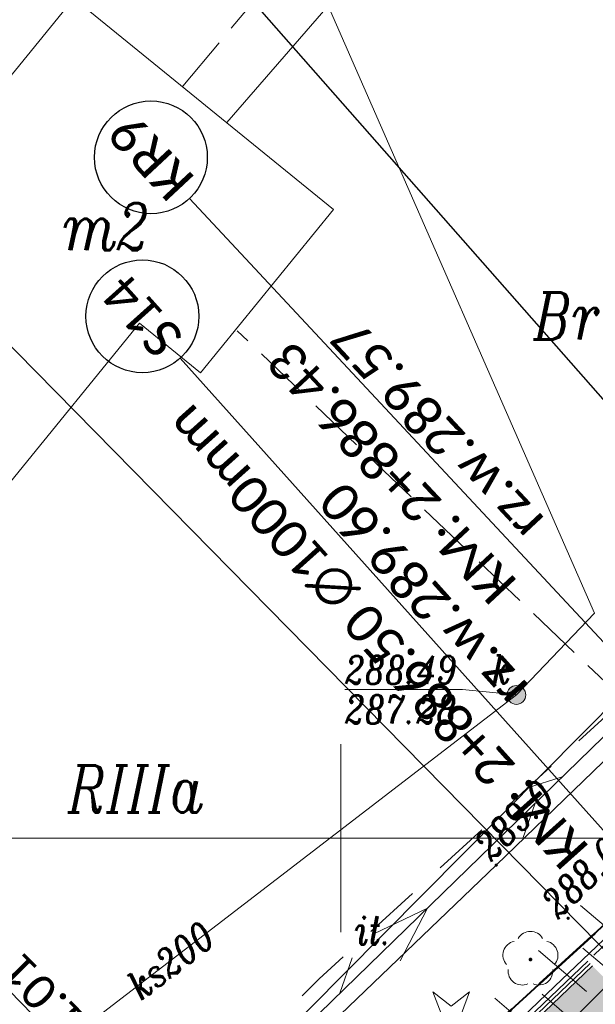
# Model space of a CAD drawing. Header units: metres. Extents: x -1 to 7476305, y 0 to 5497191.
# Tile 31 of 115: x 7474991 to 7475007, y 5496746 to 5496772. Entities that reach past the tile are written whole.
import ezdxf
from ezdxf.enums import TextEntityAlignment as Align

# ---------------------------------------------------------------- set-up
doc = ezdxf.new("R2010")
doc.units = ezdxf.units.M
for name, pattern in [('420-500', [1.5, 1, -0.5]), ('EGBK02-500', [2, 1.5, -0.5]), ('EGBO02-500', [2.5, 1.5, -1]), ('Krawedz', [0.75, 0.5, -0.25])]:
    doc.linetypes.add(name, pattern=pattern)
for name, color, linetype, lineweight, true_color in [('BUBZ01_1', 7, 'Continuous', 5, 0x0a0909), ('EGBB01', 7, 'Continuous', 5, 0x0a0909), ('EGBD03', 7, 'Continuous', 5, 0x0a0909), ('EGBK02', 7, 'Continuous', 5, 0x0a0909), ('EGBO02', 7, 'Continuous', 5, 0x0a0909), ('KTOK05_01', 7, 'Continuous', 5, 0x0a0909), ('OBOP01_01', 7, 'Continuous', 5, 0x0a0909), ('OBOP02_01', 7, 'Continuous', 5, 0x0a0909), ('OBOP05_02', 7, 'Continuous', 5, 0x0a0909), ('RTPW01', 7, 'Continuous', 5, 0x0a0909), ('suepnn', 7, 'Continuous', 5, 0x0a0909), ('SUPK_01', 7, 'Continuous', 5, 0x0a0909), ('sutp', 7, 'Continuous', 5, 0x0a0909), ('SUUS15_05_K', 7, 'Continuous', 5, 0x0a0909), ('Warstwa 1', 7, 'Continuous', 5, 0x0a0909)]:
    doc.layers.add(name, color=color, linetype=linetype, lineweight=lineweight, true_color=true_color)
for name, color, linetype in [('C-DROGI-KORYTARZE', 7, 'Continuous'), ('C-DROGI-PRZEKROJE', 7, 'Continuous'), ('C-DROGI-SYTUACJA-ETYKIETY', 7, 'Continuous'), ('C-SIECI-RURY', 150, 'Continuous'), ('C-SIECI-STRUKTURY-ETYKIETY', 154, 'Continuous'), ('D_ naprawakonstrukcji', 7, 'Continuous'), ('D_Granice pasa drogowego', 30, '420-500'), ('D_Linia charakterystyczna', 10, 'Continuous'), ('D_wymiary', 7, 'Continuous')]:
    doc.layers.add(name, color=color, linetype=linetype)
doc.layers.add('S-1_proj_obnizenia', color=7, linetype='Krawedz', lineweight=30)
doc.layers.add('S-5_opis_poprzeczka', color=7, linetype='Continuous', lineweight=25)
doc.styles.add('! rom po 1.8mm', font='calibri.ttf', dxfattribs={"height": 0.9})
doc.styles.add('KAMIL', font='calibri.ttf', dxfattribs={"height": 0.75})
doc.styles.add('romans_pochyl', font='calibri.ttf', dxfattribs={"height": 0.75})
doc.styles.add('Style-ITALIC_1250', font='ITALIC_1250.shx')
doc.linetypes.add('KTOK05_01-500', pattern='A,3.75,[13,dgnlstyle-rozp_2015.shx,S=0.002778,R=0,X=0,Y=0],3.75', length=7.5)
doc.linetypes.add('OGRODZENIE1', pattern='A,6.35,-2.54,[133,ltypeshp.shx,S=2.54,R=0,X=-2.54,Y=0],-2.54,25.4', length=36.83)
doc.dimstyles.new('! 500', dxfattribs={"dimscale": 5, "dimtxt": 0.9, "dimasz": 0.18, "dimexe": 0.08, "dimexo": 0.04, "dimgap": 0.07, "dimtad": 1, "dimzin": 1, "dimtxsty": '! rom po 1.8mm', "dimcen": 0.09, "dimclrd": 256, "dimclre": 256, "dimclrt": 256, "dimazin": 1, "dimtfac": 1, "dimtix": 1, "dimtmove": 1, "dimatfit": 1, "dimfxl": 0.2, "dimlwd": -1, "dimlwe": -1, "dimarcsym": 0})

# ---------------------------------------------------------------- blocks, each defined once
blk = doc.blocks.new('*D90')
at = {"layer": 'D_wymiary', "transparency": 16777216}
for p, q in [((7474992.969, 5496777.585), (7475002.287, 5496785.782)), ((7475023.48, 5496761.689), (7475002.26, 5496785.812)), ((7475002.354, 5496785.841), (7475002.422, 5496785.9)), ((7474992.901, 5496777.526), (7474992.834, 5496777.466)), ((7475014.162, 5496753.492), (7474992.942, 5496777.615))]:
    blk.add_line(p, q, dxfattribs=at)
at = {"layer": 'D_wymiary', "lineweight": 30, "transparency": 16777216}
for points in [[(7475002.344, 5496785.852), (7475002.364, 5496785.83), (7475002.287, 5496785.782)], [(7474992.891, 5496777.537), (7474992.911, 5496777.515), (7474992.969, 5496777.585)]]:
    blk.add_solid(points, dxfattribs=at)
at = {"layer": 'Defpoints', "color": 0, "lineweight": 30, "transparency": 16777216}
for p in [(7475002.287, 5496785.782), (7475023.493, 5496761.674, 289.741), (7475014.175, 5496753.477, 289.721)]:
    blk.add_point(p, dxfattribs=at)
at = {"layer": 'D_wymiary', "lineweight": 30, "transparency": 16777216, "insert": (7474996.722, 5496782.714), "char_height": 0.9, "attachment_point": 5, "rotation": 41.3362, "style": '! rom po 1.8mm'}
blk.add_mtext('proj. umocnienie płytami ażurowymi gr.10cm \\P12,41m', dxfattribs=at)
blk = doc.blocks.new('*D105')
at = {"layer": 'D_wymiary', "transparency": 16777216}
for p, q in [((7474965.013, 5496751.1), (7474975.81, 5496761.661)), ((7474998.35, 5496738.619), (7474975.782, 5496761.69)), ((7474975.874, 5496761.724), (7474975.938, 5496761.787)), ((7474964.948, 5496751.037), (7474964.884, 5496750.974)), ((7474987.553, 5496728.057), (7474964.985, 5496751.129))]:
    blk.add_line(p, q, dxfattribs=at)
at = {"layer": 'D_wymiary', "lineweight": 30, "transparency": 16777216}
for points in [[(7474975.863, 5496761.735), (7474975.884, 5496761.714), (7474975.81, 5496761.661)], [(7474964.938, 5496751.048), (7474964.959, 5496751.026), (7474965.013, 5496751.1)]]:
    blk.add_solid(points, dxfattribs=at)
at = {"layer": 'Defpoints', "color": 0, "lineweight": 30, "transparency": 16777216}
for p in [(7474975.81, 5496761.661), (7474998.364, 5496738.604, 579.352), (7474987.567, 5496728.043, 579.349)]:
    blk.add_point(p, dxfattribs=at)
at = {"layer": 'D_wymiary', "lineweight": 30, "transparency": 16777216, "insert": (7474969.452, 5496757.362), "char_height": 0.9, "attachment_point": 5, "rotation": 44.3685, "style": '! rom po 1.8mm'}
blk.add_mtext('proj. umocnienie płytami ażurowymi1,20x 0,10cm \\P15,10m', dxfattribs=at)
blk = doc.blocks.new('SUUS15_05_K')
at = {"layer": 'SUUS15_05_K', "linetype": 'Continuous', "lineweight": 13, "true_color": 0x7a7a7a}
h = blk.add_hatch(color=8, dxfattribs=at)
edge = h.paths.add_edge_path()
edge.add_arc((0, 0), 0.25, 0, 360)
at = {"layer": 'SUUS15_05_K', "color": 36, "linetype": 'Continuous', "lineweight": 13, "true_color": 0x803300}
blk.add_circle((0, 0), 0.25, dxfattribs=at)
blk = doc.blocks.new('RTPW01')
at = {"layer": 'RTPW01', "linetype": 'Continuous', "lineweight": 13, "true_color": 0x0a0909}
h = blk.add_hatch(color=18, dxfattribs=at)
edge = h.paths.add_edge_path()
edge.add_arc((0, 0), 0.045, 0, 360)
blk = doc.blocks.new('MDCP_klauzula')
at = {"layer": 'OBOP02_01', "linetype": 'Continuous', "lineweight": 13}
h = blk.add_hatch(color=252, dxfattribs=at)
edge = h.paths.add_edge_path()
edge.add_arc((7475005.038, 5496746.771), 0.05, 0, 360)
at = {"layer": 'BUBZ01_1', "color": 252, "linetype": 'Continuous', "lineweight": 18}
for p, q in [((7475006.367, 5496748.209), (7475007.592, 5496747.166)), ((7475005.249, 5496747.009), (7475006.53, 5496745.918)), ((7475006.432, 5496747.077), (7475007.061, 5496746.542)), ((7475004.089, 5496745.747), (7475005.419, 5496744.614)), ((7475005.346, 5496745.85), (7475005.999, 5496745.294))]:
    blk.add_line(p, q, dxfattribs=at)
at = {"layer": 'EGBB01', "color": 252, "linetype": 'Continuous', "lineweight": 18, "flags": 128}
blk.add_lwpolyline([(7474999.801, 5496766.714), (7474992.901, 5496772.33), (7474989.366, 5496767.987), (7474990.657, 5496766.936), (7474987.222, 5496762.715), (7474991.211, 5496759.468), (7474994.646, 5496763.69), (7474996.266, 5496762.371), (7474999.801, 5496766.714)], close=True, dxfattribs=at)
at = {"layer": 'EGBD03', "color": 96, "linetype": 'Continuous', "lineweight": 30, "flags": 128}
blk.add_lwpolyline([(7475010.69, 5496751.07), (7474993.36, 5496735.227), (7474992.028, 5496736.214), (7474970.986, 5496753.665)], dxfattribs=at)
at = {"layer": 'EGBK02', "color": 252, "linetype": 'EGBK02-500', "lineweight": 18}
for p, q in [((7474995.8, 5496769.994), (7475011.078, 5496788.263)), ((7475010.545, 5496750.79), (7474997.24, 5496763.484))]:
    blk.add_line(p, q, dxfattribs=at)
at = {"layer": 'EGBO02', "color": 252, "linetype": 'EGBO02-500', "lineweight": 18, "flags": 128}
blk.add_lwpolyline([(7474912.596, 5496658.952), (7474940.276, 5496686.459), (7474968.571, 5496715.765), (7474999.422, 5496746.255), (7475028.237, 5496772.674), (7475043.438, 5496787.327), (7475072.159, 5496810.289), (7475094.114, 5496826.623), (7475118.388, 5496845.324), (7475126.952, 5496853.278), (7475138.024, 5496865.445)], dxfattribs=at)
at = {"layer": 'KTOK05_01', "color": 252, "linetype": 'KTOK05_01-500', "lineweight": 18, "flags": 128}
blk.add_lwpolyline([(7475011.983, 5496762.68), (7475014.445, 5496759.242), (7475004.127, 5496749.281), (7474991.276, 5496736.952)], dxfattribs=at)
at = {"layer": 'OBOP01_01', "color": 252, "linetype": 'Continuous', "lineweight": 13, "flags": 128}
blk.add_lwpolyline([(7475002.933, 5496744.416), (7475002.766, 5496745.015), (7475002.145, 5496744.989), (7475002.662, 5496745.333), (7475002.446, 5496745.916), (7475002.933, 5496745.53), (7475003.42, 5496745.916), (7475003.204, 5496745.333), (7475003.721, 5496744.989), (7475003.1, 5496745.015), (7475002.933, 5496744.416)], close=True, dxfattribs=at)
at = {"layer": 'OBOP02_01', "color": 252, "linetype": 'Continuous', "lineweight": 13}
for centre, start, end in [((7475005.038, 5496747.146), 30.1471, 149.8529), ((7475004.681, 5496746.887), 102.1471, 221.8529), ((7475005.395, 5496746.887), 318.1471, 77.8529), ((7475004.818, 5496746.468), 174.1472, 293.8529), ((7475005.258, 5496746.468), 246.1471, 5.8529)]:
    blk.add_arc(centre, 0.375, start, end, dxfattribs=at)
at = {"layer": 'OBOP05_02', "color": 252, "linetype": 'Continuous', "lineweight": 18, "flags": 128}
blk.add_lwpolyline([(7475013.783, 5496760.21), (7475000.089, 5496746.394), (7474994.844, 5496741.103), (7474991.539, 5496737.768)], dxfattribs=at)
at = {"layer": 'suepnn', "color": 1, "linetype": 'Continuous', "lineweight": 13, "true_color": 0xfa0000, "flags": 128}
for points in [[(7475081.717, 5496811.662), (7475054.165, 5496792.708), (7475024.373, 5496769.616), (7474991.547, 5496737.68)], [(7475000.875, 5496747.452), (7475002.298, 5496748.14), (7475001.572, 5496746.735)]]:
    blk.add_lwpolyline(points, dxfattribs=at)
at = {"layer": 'SUPK_01', "color": 36, "linetype": 'Continuous', "lineweight": 13, "true_color": 0x803300, "flags": 128}
blk.add_lwpolyline([(7474983.923, 5496737.877), (7475004.663, 5496753.805), (7475006.742, 5496755.979), (7474999.66, 5496772.121), (7474996.968, 5496769.02)], dxfattribs=at)
at = {"layer": 'sutp', "color": 30, "linetype": 'Continuous', "lineweight": 13, "true_color": 0xff9100}
for p, q in [((7475005.882, 5496751.626), (7475004.929, 5496751.323)), ((7475005.165, 5496750.929), (7475004.836, 5496749.985)), ((7474999.969, 5496745.874), (7475000.298, 5496746.818))]:
    blk.add_line(p, q, dxfattribs=at)
at = {"layer": 'sutp', "color": 30, "linetype": 'Continuous', "lineweight": 13, "true_color": 0xff9100, "flags": 128}
blk.add_lwpolyline([(7474960.912, 5496707.559), (7474991.547, 5496737.68), (7475024.373, 5496769.616)], dxfattribs=at)
at = {"layer": 'SUUS15_05_K', "color": 252, "linetype": 'Continuous', "lineweight": 18, "flags": 128}
blk.add_lwpolyline([(7475004.663, 5496753.805), (7475003.234, 5496753.949), (7475003.084, 5496753.949)], dxfattribs=at)
at = {"layer": 'Warstwa 1', "color": 252, "linetype": 'Continuous', "lineweight": 18}
for p, q in [((7475000, 5496752.5), (7475000, 5496750)), ((7475103.611, 5496750), (7474923.763, 5496750)), ((7475000, 5496750), (7475000, 5496747.5))]:
    blk.add_line(p, q, dxfattribs=at)
at = {"layer": 'RTPW01', "color": 252, "linetype": 'Continuous', "lineweight": 18}
for p in [(7475004.127, 5496749.281), (7475006.04, 5496747.869)]:
    blk.add_blockref('RTPW01', p, dxfattribs=at)
at = {"layer": 'SUUS15_05_K', "color": 252, "linetype": 'Continuous', "lineweight": 18}
blk.add_blockref('SUUS15_05_K', (7475004.663, 5496753.805), dxfattribs=at)
at = {"layer": 'EGBB01', "color": 252, "linetype": 'Continuous', "lineweight": 18, "style": 'Style-ITALIC_1250', "width": 0.8}
blk.add_text('m2', height=1.25, dxfattribs=at).set_placement((7474993.769, 5496766.252), align=Align.MIDDLE_CENTER)
at = {"layer": 'EGBK02', "color": 252, "linetype": 'Continuous', "lineweight": 18, "style": 'Style-ITALIC_1250', "width": 0.8}
for s, p in [('Br-RIIIa', (7475005.121, 5496763.254)), ('RIIIa', (7474992.739, 5496750.683))]:
    blk.add_text(s, height=1.25, dxfattribs=at).set_placement(p)
at = {"layer": 'OBOP05_02', "color": 252, "linetype": 'Continuous', "lineweight": 18, "style": 'Style-ITALIC_1250', "width": 0.8}
blk.add_text('it.', height=0.75, dxfattribs=at).set_placement((7475000.382, 5496747.173))
at = {"layer": 'RTPW01', "color": 252, "linetype": 'Continuous', "lineweight": 18, "style": 'Style-ITALIC_1250', "width": 0.8}
for s, p in [('289.0', (7475003.993, 5496749.359)), ('288.6', (7475005.775, 5496747.831))]:
    blk.add_text(s, height=0.75, rotation=44.1648, dxfattribs=at).set_placement(p)
at = {"layer": 'SUPK_01', "color": 36, "linetype": 'Continuous', "lineweight": 13, "true_color": 0x803300, "style": 'Style-ITALIC_1250', "width": 0.8}
blk.add_text('ks200', height=0.75, rotation=37.5229, dxfattribs=at).set_placement((7474995.474, 5496746.748), align=Align.MIDDLE_CENTER)
at = {"layer": 'SUUS15_05_K', "color": 36, "linetype": 'Continuous', "lineweight": 13, "true_color": 0x803300, "style": 'Style-ITALIC_1250', "width": 0.8}
blk.add_text('%%u288.49%%U', height=0.75, dxfattribs=at).set_placement((7475003.084, 5496754.099), align=Align.RIGHT)
blk.add_text('k', height=0.75, dxfattribs=at).set_placement((7475004.017, 5496754.111))
blk.add_text('%%o287.28%%O', height=0.75, dxfattribs=at).set_placement((7475003.084, 5496753.799), align=Align.TOP_RIGHT)
blk = doc.blocks.new('AeccTickCircle')
at = {"color": 0, "linetype": 'ByBlock', "lineweight": -2}
blk.add_circle((0, 0), 0.5, dxfattribs=at)

msp = doc.modelspace()

# ---------------------------------------------------------------- linework, layer by layer
at = {"layer": 'D_ naprawakonstrukcji', "color": 18, "lineweight": 30, "true_color": 0x000000, "flags": 128}
msp.add_lwpolyline([(7475032.26, 5496770.67), (7475010.572, 5496750.962), (7475002.025, 5496743.148), (7474993.311, 5496735.182), (7474991.33, 5496733.29), (7474987.11, 5496729.262), (7474981.728, 5496724.125), (7474978.688, 5496721.224), (7474975.041, 5496717.744), (7474967.615, 5496710.352), (7474955.357, 5496698.026), (7474948.808, 5496691.442), (7474943.173, 5496685.776), (7474941.426, 5496684.019), (7474940.056, 5496682.642), (7474939.655, 5496682.287), (7474931.483, 5496675.053)], dxfattribs=at)
at = {"layer": 'D_Granice pasa drogowego', "lineweight": 50, "ltscale": 2, "flags": 128}
msp.add_lwpolyline([(7474871.194, 5496602.021), (7474875.844, 5496605.985), (7474886.51, 5496614.328), (7474893.187, 5496619.551), (7474906.364, 5496629.859), (7474908.002, 5496630.38), (7474914.804, 5496638.74), (7474928.905, 5496651.777), (7474946.406, 5496669.552), (7474957.321, 5496680.639), (7474994.148, 5496718.045), (7475014.642, 5496738.841), (7475028.014, 5496750.844), (7475033.755, 5496755.998), (7475037.841, 5496759.479), (7475046.672, 5496767.002), (7475050.423, 5496770.198), (7475056.626, 5496775.2), (7475065.197, 5496781.478), (7475069.506, 5496784.668), (7475083.953, 5496795.64), (7475091.313, 5496801.229), (7475097.69, 5496806.073), (7475103.398, 5496810.407), (7475110.576, 5496816.081), (7475114.68, 5496819.326), (7475120.064, 5496824.042), (7475130.991, 5496833.37), (7475144.36, 5496846.35), (7475159.914, 5496864.742), (7475165.321, 5496871.433), (7475168.549, 5496875.377), (7475175.09, 5496884.328), (7475189.457, 5496903.989), (7475193.179, 5496911.075), (7475198.108, 5496920.456), (7475202.904, 5496929.586), (7475209.984, 5496944.676), (7475224.229, 5496974.661), (7475228.871, 5496985.456), (7475234.774, 5496999.181), (7475235.211, 5497000), (7475244.883, 5497018.143), (7475247.158, 5497021.622), (7475253.509, 5497032.362), (7475263.655, 5497046.357), (7475275.03, 5497059.7), (7475278.404, 5497063.267), (7475280.249, 5497065.127), (7475283.737, 5497068.192), (7475289.77, 5497074.68), (7475292.049, 5497076.649), (7475298.288, 5497082.039), (7475318.081, 5497097.784), (7475318.6, 5497101.12), (7475308.342, 5497109.277), (7475299.764, 5497105.915), (7475300.031, 5497102.685), (7475290.434, 5497094.878), (7475285.765, 5497091.08), (7475277.631, 5497083.259), (7475263.588, 5497069.572), (7475259.571, 5497065.54), (7475255.16, 5497060.7), (7475248.447, 5497051.193), (7475241.071, 5497040.575), (7475236.851, 5497034.5), (7475232.87, 5497026.192), (7475228.603, 5497017.286), (7475222.129, 5497003.773), (7475221.6, 5497002.67), (7475223.058, 5497002.07), (7475222.491, 5496999.056), (7475222.104, 5496998.239), (7475217.488, 5496988.479), (7475214.662, 5496982.503), (7475211.997, 5496976.871), (7475210.402, 5496973.497), (7475207.108, 5496966.534), (7475200.594, 5496952.761), (7475195.041, 5496942.357), (7475186.706, 5496926.741), (7475181.863, 5496917.665), (7475180.812, 5496915.697), (7475174.258, 5496906.159), (7475161.354, 5496887.311), (7475156.287, 5496881.059), (7475137.148, 5496857.357), (7475129.378, 5496848.794), (7475126.377, 5496845.473), (7475122.357, 5496841.906), (7475113.346, 5496833.897), (7475108.201, 5496829.327), (7475103.572, 5496825.562), (7475101.251, 5496823.675), (7475097.151, 5496820.343), (7475092.412, 5496817.061), (7475083.189, 5496810.712), (7475063.35, 5496796.429), (7475055.25, 5496790.597), (7475035.25, 5496773.04), (7475032.26, 5496770.67), (7475010.572, 5496750.962), (7475002.025, 5496743.148), (7474993.311, 5496735.182), (7474991.33, 5496733.29), (7474987.11, 5496729.262), (7474981.728, 5496724.125), (7474978.688, 5496721.224), (7474975.041, 5496717.744), (7474967.615, 5496710.352), (7474955.357, 5496698.026), (7474948.808, 5496691.442), (7474943.173, 5496685.776), (7474941.426, 5496684.019), (7474940.056, 5496682.642), (7474939.655, 5496682.287), (7474931.483, 5496675.053), (7474923.147, 5496667.674), (7474919.881, 5496664.783), (7474908.976, 5496655.13), (7474905.9, 5496652.407), (7474901.86, 5496653.48)], dxfattribs=at)

# ---------------------------------------------------------------- dimensions: what is measured, and where the dimension line sits
at = {"layer": 'D_wymiary', "color": 18, "lineweight": 30, "true_color": 0x000000}
for p1, p2, distance, text, picture, middle in [((7475014.175, 5496753.477, 289.721), (7475023.493, 5496761.674, 289.741), 32.108, 'proj. umocnienie płytami ażurowymi gr.10cm \\P<>m', '*D90', (7474996.722, 5496782.714)), ((7474987.567, 5496728.043, 289.698), (7474998.364, 5496738.604, 289.702), 32.254, 'proj. umocnienie płytami ażurowymi1,20x 0,10cm \\P<>m', '*D105', (7474969.452, 5496757.362, -289.651))]:
    dim = msp.add_aligned_dim(p1=p1, p2=p2, distance=distance, text=text, dimstyle='! 500', override={"dimscale": 0.5}, dxfattribs=at)
    dim.commit()
    dim.dimension.update_dxf_attribs({"geometry": picture, "text_midpoint": middle})

# ---------------------------------------------------------------- next in the draw order: block references
at = {"layer": 'RTPW01', "color": 18, "lineweight": 30, "true_color": 0x000000}
msp.add_blockref('MDCP_klauzula', (0, 0), dxfattribs=at)

# ---------------------------------------------------------------- next in the draw order: hatches: boundary and pattern name
at = {"layer": 'C-DROGI-KORYTARZE', "linetype": 'Continuous', "lineweight": -3, "true_color": 0xfeeab9}
msp.add_hatch(color=254, dxfattribs=at).paths.add_polyline_path([(7475007.738, 5496745.531), (7475004.763, 5496742.684), (7475000.518, 5496738.598), (7474999.475, 5496737.593), (7474999.394, 5496737.514), (7474998.343, 5496738.584), (7474998.423, 5496738.663), (7474999.466, 5496739.667), (7475003.711, 5496743.754), (7475006.687, 5496746.601), (7475007.738, 5496745.531)], flags=0)

# ---------------------------------------------------------------- next in the draw order: linework, layer by layer
at = {"layer": 'C-DROGI-KORYTARZE', "color": 202, "linetype": 'OGRODZENIE1', "lineweight": 15, "ltscale": 0.1}
msp.add_polyline3d([(7475006.622, 5496746.667, 290.848), (7475003.647, 5496743.82, 290.851), (7474999.402, 5496739.733, 290.841), (7474998.359, 5496738.729, 290.838), (7474998.278, 5496738.649, 290.808)], dxfattribs=at)
at = {"layer": 'C-DROGI-PRZEKROJE', "color": 10, "linetype": 'Continuous', "lineweight": 15, "ltscale": 0.3}
for points in [[(7475027.845, 5496765.931, 289.67), (7475025.807, 5496764.119, 289.678), (7475024.358, 5496762.83, 289.711), (7475021.373, 5496760.218, 289.712), (7475020.492, 5496759.433, 289.713), (7475018.616, 5496757.761, 289.716), (7475017.208, 5496756.486, 289.701), (7475016.989, 5496756.302, 289.703), (7475014.93, 5496754.572, 289.715), (7475011.696, 5496751.623, 289.639), (7475007.584, 5496747.874, 289.707), (7475006.985, 5496747.301, 289.708), (7475005.678, 5496746.051, 289.709), (7475003.521, 5496743.988, 289.711)], [(7475006.687, 5496746.601, 289.738), (7475003.711, 5496743.754, 289.741), (7474999.466, 5496739.667, 289.731), (7474998.423, 5496738.663, 289.728), (7474998.343, 5496738.584, 289.698)]]:
    msp.add_polyline3d(points, dxfattribs=at)
at = {"layer": 'C-DROGI-PRZEKROJE', "color": 30, "linetype": 'Continuous', "lineweight": 15}
for points in [[(7475014.091, 5496753.644, 289.721), (7475007.696, 5496747.814, 289.737), (7475006.724, 5496746.884, 289.738)], [(7475006.561, 5496746.729, 289.738), (7475003.585, 5496743.882, 289.741), (7474999.34, 5496739.796, 289.731), (7474998.297, 5496738.791, 289.728), (7474998.217, 5496738.712, 289.698)], [(7475006.687, 5496746.601, 289.738), (7475003.711, 5496743.754, 289.741), (7474999.466, 5496739.667, 289.731), (7474998.423, 5496738.663, 289.728), (7474998.343, 5496738.584, 289.698)]]:
    msp.add_polyline3d(points, dxfattribs=at)
at = {"layer": 'C-DROGI-SYTUACJA-ETYKIETY', "color": 1, "linetype": 'Continuous', "lineweight": -3}
msp.add_line((7475010.843, 5496743.119), (7474982.802, 5496771.644), dxfattribs=at)
at = {"layer": 'C-SIECI-RURY', "color": 150, "linetype": 'Continuous', "lineweight": 30}
msp.add_line((7474971.086, 5496710.149), (7475008.576, 5496747.59), dxfattribs=at)
at = {"layer": 'C-SIECI-STRUKTURY-ETYKIETY', "color": 154, "linetype": 'Continuous', "lineweight": -3}
for p, q in [((7475009.617, 5496752.381, 289.569), (7474995.97, 5496767.001, 289.569)), ((7475009.071, 5496747.862, 289.597), (7474995.722, 5496762.755, 289.597))]:
    msp.add_line(p, q, dxfattribs=at)
at = {"layer": 'D_Linia charakterystyczna', "color": 10, "linetype": 'Continuous', "lineweight": 30, "ltscale": 0.1}
msp.add_polyline3d([(7475032.26, 5496770.67, 0.567), (7475010.572, 5496750.962, 1.313), (7475002.025, 5496743.148, 0.372), (7474993.311, 5496735.182, 0.752), (7474987.212, 5496729.359, 1.093), (7474984.844, 5496727.099, 1.132), (7474981.218, 5496723.639, 1.009), (7474975.041, 5496717.744, 0.787), (7474967.616, 5496710.353, -288.346), (7474956.018, 5496698.691, 0.872), (7474949.549, 5496692.186, 0.886), (7474940.083, 5496682.669, 0.41), (7474931.483, 5496675.053, 0.678)], dxfattribs=at)
at = {"layer": 'D_Linia charakterystyczna', "color": 10, "linetype": 'Continuous', "lineweight": -3, "ltscale": 0.1}
msp.add_polyline3d([(7475028.473, 5496767.228, 289.019), (7475022.657, 5496761.943, 289.21), (7475022.147, 5496761.48, 289.227), (7475017.338, 5496757.11, 289.491), (7475013.002, 5496753.17, 289.528), (7475010.572, 5496750.962, 289.607), (7475002.025, 5496743.148, 288.756)], dxfattribs=at)
at = {"layer": 'D_Linia charakterystyczna', "color": 212, "linetype": 'Continuous', "lineweight": 40, "true_color": 0xd200d2}
msp.add_polyline3d([(7475002.025, 5496743.148, 288.756), (7475010.572, 5496750.962, 289.607), (7475010.69, 5496751.07, 289.623), (7475013.002, 5496753.171, 289.487), (7475017.337, 5496757.11, 289.491), (7475022.146, 5496761.48, 289.386), (7475022.656, 5496761.943, 289.29), (7475028.473, 5496767.228, 289.019)], dxfattribs=at)

# ---------------------------------------------------------------- next in the draw order: block references
at = {"layer": 'C-SIECI-STRUKTURY-ETYKIETY', "color": 154, "linetype": 'Continuous', "lineweight": -3, "xscale": 3, "yscale": 3, "zscale": 3}
for p, rotation in [((7474994.947, 5496768.098, 289.569), 133.0268498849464), ((7474994.721, 5496763.872, 289.597), 131.8722360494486)]:
    msp.add_blockref('AeccTickCircle', p, dxfattribs=dict(at, rotation=rotation))

# ---------------------------------------------------------------- next in the draw order: texts
at = {"layer": 'C-SIECI-STRUKTURY-ETYKIETY', "color": 154, "linetype": 'Continuous', "lineweight": -3, "char_height": 1, "style": 'KAMIL'}
for s, insert, attachment_point, rotation in [('KR9', (7474994.947, 5496768.098, 289.569), 5, 133.0268), ('S14', (7474994.721, 5496763.872, 289.597), 5, 131.8722), ('KM: 2+886.43\\Prz.w.289.57', (7475002.934, 5496761.19, 289.569), 8, 133.0268), ('KM: 2+886.50{\\fCalibri|b0|i0|c238|p34; }∅{\\fCalibri|b0|i0|c238|p34;1000mm}\\Prz.{\\fCalibri|b0|i0|c238|p34;w}.289.60', (7475002.567, 5496756.804, 289.597), 8, 131.8722)]:
    msp.add_mtext(s, dxfattribs=dict(at, insert=insert, attachment_point=attachment_point, rotation=rotation))
at = {"layer": 'S-1_proj_obnizenia', "color": 7, "linetype": 'Continuous', "lineweight": 30, "insert": (7475000.56, 5496781.794), "char_height": 1, "attachment_point": 6, "rotation": 131.7773, "style": 'KAMIL'}
msp.add_mtext('{\\C256;Przebudowa \\fCalibri|b0|i0|c238|p34;zjazdu zwykłego\\P\\fCalibri|b0|i0|c0|p34; szer. 3,50m, KM 2+870.2}', dxfattribs=at)
at = {"layer": 'S-5_opis_poprzeczka', "color": 7, "linetype": 'Continuous', "lineweight": 25, "insert": (7474991.547, 5496746.995), "char_height": 0.9, "attachment_point": 9, "rotation": 134.5092, "style": 'romans_pochyl'}
msp.add_mtext('{\\fCalibri|b0|i0|c238|p34;\\C256;2+901.01}', dxfattribs=at)

doc.saveas('drawing.dxf')
